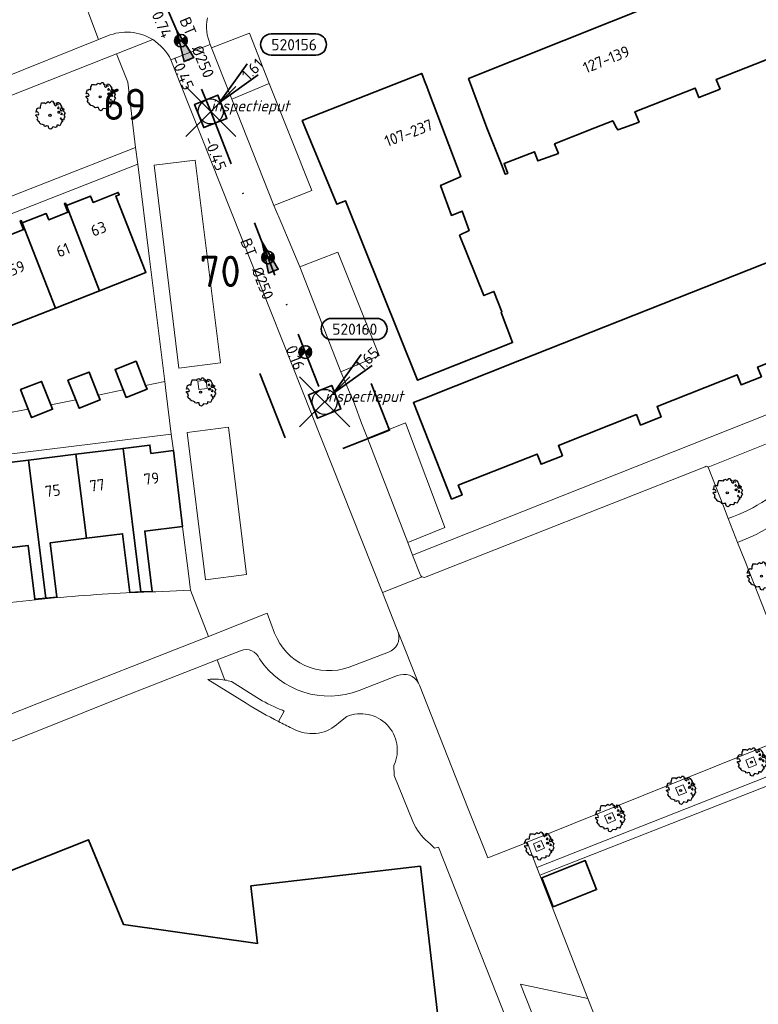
# Model space of a CAD drawing. Header units: metres. Extents: x 152391 to 157968, y 462336 to 467280.
# Tile 180 of 256: x 154871 to 154960, y 464395 to 464513. Entities that reach past the tile are written whole.
import ezdxf
from ezdxf.enums import TextEntityAlignment as Align

# ---------------------------------------------------------------- set-up
doc = ezdxf.new("R2010")
doc.units = ezdxf.units.M
doc.header["$LTSCALE"] = 0.75
doc.header["$PDMODE"] = 3
doc.header["$PDSIZE"] = 3
doc.linetypes.add('RI-VWA_BETON', pattern=[19, 9, -5, 0, -5])
doc.layers.get('0').update_dxf_attribs({"lineweight": 25})
doc.layers.get('defpoints').update_dxf_attribs({"lineweight": 25})
for name, color, linetype, lineweight in [('B-GV-GR-BOOM-S', 252, 'Continuous', 25), ('B-WE-GR-GROENVOORZIENING-GV', 251, 'Continuous', 18), ('B-WE-GR-HAAG-GV', 251, 'Continuous', 13), ('B-WE-OG-BEBOUWING-GV', 6, 'Continuous', 35), ('B-WE-OG-BEBOUWING-T18', 1, 'Continuous', 18), ('B-WE-OG-TERREIN_CULTUURSCHEIDING-GV', 251, 'Continuous', 18), ('B-WE-VH-VERHARDING_ASFALT-GV', 251, 'Continuous', 18), ('B-WE-VH-VERHARDING_BETONSTRAATSTEEN-GV', 251, 'Continuous', 18), ('B-WE-VH-VERHARDING_TEGEL-GV', 251, 'Continuous', 18), ('N-OI-RI-T50', 130, 'Continuous', 50), ('N-OI-RI-VWA_PUTNUMMER-S @ 0.75', 36, 'Continuous', 35), ('N-OI-RI-VWA_RIOOLPUT_INSPECTIEPUT-S', 36, 'Continuous', 35), ('N-OI-RI-VWA_STROOMRICHTING-S @ 0.75', 36, 'Continuous', 35), ('N-OI-RI-VWA_TRANSPORTLEIDING_BETON_250-G', 36, 'RI-VWA_BETON', 35), ('N-RO-KG-GRENS_WERK-G', 7, 'XX-WERKGRENS', 35)]:
    doc.layers.add(name, color=color, linetype=linetype, lineweight=lineweight)
doc.layers.add('inspectieput', color=7, linetype='Continuous', plot=False)
doc.layers.add('N-OI-RI-VRIJVERVAL_HULPSTUK-S', color=210, linetype='Continuous', lineweight=35, plot=False)
doc.styles.add('NLCS-ISO', font='isocpeur.ttf')
doc.styles.add('NLCS-ISO-M750-T18', font='NLCS-ISO.ttf', dxfattribs={"height": 1.35})
doc.styles.add('NLCS-ISO-M750-T18_CURSIEF', font='NLCS-ISO.ttf', dxfattribs={"oblique": 15, "height": 1.35})
doc.styles.add('NLCS-ISO-M750-T50', font='NLCS-ISO.ttf', dxfattribs={"height": 3.75})
doc.linetypes.add('XX-WERKGRENS', pattern='A,0,[137,NLCS.SHX,S=0.1,R=0,X=-1.1,Y=-1.35],-6', length=6)

# ---------------------------------------------------------------- blocks, each defined once
blk = doc.blocks.new('*U148')
at = {"ltscale": 0.1}
blk.add_hatch(color=256, dxfattribs=at).paths.add_polyline_path([(-2.5, 0), (2.5, -0.83), (2.5, 0.83)])
at = {"ltscale": 0.1, "flags": 128}
blk.add_lwpolyline([(-2.5, 0), (2.5, -0.83), (2.5, 0.83)], close=True, dxfattribs=at)
at = {"ltscale": 0.1, "style": 'NLCS-ISO'}
for tag, p in [('BOBL', (-15.61, -3.24)), ('MAT', (-1, -3.74))]:
    blk.add_attdef(tag, text='', height=1.8, dxfattribs=at).set_placement(p, align=Align.BOTTOM_RIGHT)
for tag, p in [('DIA', (1, -3.74)), ('BOBR', (14.66, -3.24))]:
    blk.add_attdef(tag, text='', height=1.8, dxfattribs=at).set_placement(p, align=Align.BOTTOM_LEFT)
at = {"layer": 'defpoints', "ltscale": 0.1, "style": 'NLCS-ISO', "flags": 1}
blk.add_attdef('JVA', text='', height=1.8, dxfattribs=at).set_placement((0, -1), align=Align.TOP_CENTER)
blk = doc.blocks.new('*U152')
at = {"ltscale": 0.1}
blk.add_hatch(color=256, dxfattribs=at).paths.add_polyline_path([(-2.5, 0), (2.5, -0.83), (2.5, 0.83)])
at = {"ltscale": 0.1, "flags": 128}
blk.add_lwpolyline([(-2.5, 0), (2.5, -0.83), (2.5, 0.83)], close=True, dxfattribs=at)
at = {"ltscale": 0.1, "style": 'NLCS-ISO'}
for tag, p in [('MAT', (-1, 0.5)), ('BOBL', (-2.15, -3.24))]:
    blk.add_attdef(tag, text='', height=1.8, dxfattribs=at).set_placement(p, align=Align.BOTTOM_RIGHT)
for tag, p in [('DIA', (1, 0.5)), ('BOBR', (1.2, -3.24))]:
    blk.add_attdef(tag, text='', height=1.8, dxfattribs=at).set_placement(p, align=Align.BOTTOM_LEFT)
at = {"layer": 'defpoints', "ltscale": 0.1, "style": 'NLCS-ISO', "flags": 1}
blk.add_attdef('JVA', text='', height=1.8, dxfattribs=at).set_placement((0, -1), align=Align.TOP_CENTER)
blk = doc.blocks.new('B-SRI-PUT_VWA-SO')
at = {"flags": 128}
blk.add_lwpolyline([(-2, 2), (2, 2), (2, -2), (-2, -2)], close=True, dxfattribs=at)
at = {"lineweight": -3, "flags": 128}
blk.add_lwpolyline([(2, -2), (2, 2), (-2, 2), (-2, -2)], close=True, dxfattribs=at)
at = {"lineweight": -3}
blk.add_circle((0, 0), 2, dxfattribs=at)
blk = doc.blocks.new('*U392')
for q in [(5.83, 7.6), (7.6, 5.83)]:
    blk.add_line((1.41, 1.41), q)
blk.add_lwpolyline([(8.29, 13.35), (1.13, 13.35, 1), (1.13, 9.96), (8.29, 9.96, 1)], format="xyb", close=True)
at = {"ltscale": 0.1, "style": 'NLCS-ISO'}
blk.add_attdef('PUTHGT', text='', height=1.8, rotation=45, dxfattribs=at).set_placement((5.39, 5.43), align=Align.MIDDLE_LEFT)
blk.add_attdef('PUTNR', text='', height=1.8, dxfattribs=at).set_placement((4.81, 11.62), align=Align.MIDDLE_CENTER)
blk = doc.blocks.new('*U178')
for q in [(5.83, 7.6), (7.6, 5.83)]:
    blk.add_line((1.41, 1.41), q)
blk.add_lwpolyline([(16.81, 12.39), (9.65, 12.39, 1), (9.65, 9.01), (16.81, 9.01, 1)], format="xyb", close=True)
at = {"ltscale": 0.1, "style": 'NLCS-ISO'}
blk.add_attdef('PUTHGT', text='', height=1.8, rotation=45, dxfattribs=at).set_placement((5.39, 5.43), align=Align.MIDDLE_LEFT)
blk.add_attdef('PUTNR', text='', height=1.8, dxfattribs=at).set_placement((13.33, 10.67), align=Align.MIDDLE_CENTER)
blk = doc.blocks.new('SRI-HULP')
h = blk.add_hatch(color=256)
h.dxf.hatch_style = 1
h.paths.add_polyline_path([(-0.71, 0.71, 0.198912), (-1, 0, 0.198912), (-0.71, -0.71), (0, 0)])
h = blk.add_hatch(color=256)
h.dxf.hatch_style = 1
h.paths.add_polyline_path([(1, 0, 0.198912), (0.71, 0.71), (0, 0), (0.71, -0.71, 0.198912)])
for p, q in [((-0.71, 0.71), (0.71, -0.71)), ((-0.71, -0.71), (0.71, 0.71))]:
    blk.add_line(p, q)
blk.add_circle((0, 0), 1)
blk = doc.blocks.new('ACMAP_ANN_TEMPLATE_type knoop')
at = {"layer": 'defpoints', "style": 'NLCS-ISO-M750-T18_CURSIEF', "oblique": 15}
blk.add_attdef('type_knoop', (0, 0), '', height=1.35, dxfattribs=at)
blk = doc.blocks.new('SGR-BOOM_21_30')
at = {"linetype": 'Continuous'}
for p, q in [((-1.13, 1.09), (-1.11, 1.19)), ((-1.11, 1.19), (-1.05, 1.33)), ((-1.05, 1.33), (-1.02, 1.5)), ((-1.02, 1.5), (-0.67, 1.5)), ((-0.67, 1.5), (-0.52, 1.43)), ((-0.52, 1.43), (-0.47, 1.45)), ((-0.47, 1.45), (-0.37, 1.55)), ((-0.37, 1.55), (-0.23, 1.65)), ((-0.23, 1.65), (-0.13, 1.58)), ((-0.13, 1.58), (-0.06, 1.52)), ((-0.06, 1.52), (0.07, 1.58)), ((0.07, 1.58), (0.2, 1.71)), ((0.2, 1.71), (0.26, 1.73)), ((0.26, 1.73), (0.33, 1.7)), ((0.33, 1.7), (0.39, 1.65)), ((0.4, 1.53), (0.38, 1.5)), ((0.38, 1.5), (0.53, 1.52)), ((0.39, 1.65), (0.4, 1.53)), ((0.54, 1.48), (0.51, 1.29)), ((0.51, 1.29), (0.57, 1.24)), ((0.53, 1.52), (0.54, 1.48)), ((0.57, 1.24), (0.69, 1.15)), ((0.69, 1.15), (0.75, 1.2)), ((0.75, 1.2), (0.8, 1.29)), ((0.79, 1.4), (0.89, 1.56)), ((0.8, 1.29), (0.79, 1.4)), ((0.89, 1.56), (1.02, 1.53)), ((0.97, 1.37), (0.93, 1.33)), ((0.93, 1.33), (0.95, 1.25)), ((0.95, 1.25), (0.96, 1.24)), ((0.96, 1.27), (0.97, 1.37)), ((1.02, 1.53), (1.16, 1.45)), ((1.16, 1.45), (1.25, 1.27)), ((1.25, 1.27), (1.38, 1.06)), ((-1.7, 0.37), (-1.66, 0.48)), ((-1.49, 0.41), (-1.7, 0.37)), ((-1.68, -0.03), (-1.67, 0.09)), ((-1.67, 0.09), (-1.39, 0.07)), ((-1.66, 0.48), (-1.6, 0.53)), ((-1.63, 0.58), (-1.53, 0.87)), ((-1.6, 0.53), (-1.63, 0.58)), ((-1.53, 0.87), (-1.46, 0.86)), ((-1.42, 0.33), (-1.49, 0.41)), ((-1.46, 0.86), (-1.34, 0.91)), ((-1.33, 0.18), (-1.42, 0.33)), ((-1.39, 0.07), (-1.33, 0.18)), ((-1.34, 0.91), (-1.18, 0.86)), ((-1.18, 0.86), (-1.12, 0.92)), ((-1.12, 0.92), (-1.13, 1.09)), ((0.94, 0.91), (0.89, 0.87)), ((0.89, 0.87), (0.93, 0.83)), ((0.93, 0.41), (0.89, 0.33)), ((0.89, 0.33), (1.03, 0.32)), ((0.93, 0.83), (0.98, 0.84)), ((1.05, 0.46), (0.93, 0.41)), ((0.97, 0.97), (0.94, 0.91)), ((1.03, 0.97), (0.97, 0.97)), ((0.98, 0.84), (1.03, 0.78)), ((1.08, 0.94), (1.03, 0.97)), ((1.03, 0.78), (1.08, 0.84)), ((1.03, 0.32), (1.11, 0.25)), ((1.11, 0.46), (1.05, 0.46)), ((1.12, 0.87), (1.08, 0.94)), ((1.08, 0.84), (1.12, 0.87)), ((1.22, 0.4), (1.11, 0.46)), ((1.11, 0.25), (1.2, 0.37)), ((1.2, 0.37), (1.24, 0.41)), ((1.32, 0.79), (1.23, 0.69)), ((1.23, 0.69), (1.27, 0.63)), ((1.27, 0.63), (1.38, 0.56)), ((1.34, 0.18), (1.31, 0.1)), ((1.43, 0.05), (1.31, 0.1)), ((1.38, 1.06), (1.32, 0.79)), ((1.36, 0.3), (1.34, 0.23)), ((1.34, 0.23), (1.34, 0.18)), ((1.43, 0.23), (1.36, 0.3)), ((1.38, 0.56), (1.44, 0.6)), ((1.47, 0.2), (1.43, 0.23)), ((1.43, 0.05), (1.51, 0.14)), ((1.47, 0.86), (1.44, 0.81)), ((1.44, 0.81), (1.46, 0.74)), ((1.44, 0.6), (1.57, 0.56)), ((1.46, 0.74), (1.53, 0.69)), ((1.54, 0.86), (1.47, 0.86)), ((1.51, 0.14), (1.47, 0.2)), ((1.53, 0.73), (1.64, 0.68)), ((1.53, 0.69), (1.54, 0.73)), ((1.62, 0.76), (1.54, 0.86)), ((1.57, 0.56), (1.64, 0.51)), ((1.73, 0.71), (1.62, 0.76)), ((1.64, 0.68), (1.73, 0.71)), ((1.64, 0.51), (1.81, 0.32)), ((1.72, 0.1), (1.67, 0.04)), ((1.67, 0.04), (1.76, -0.09)), ((1.81, 0.32), (1.72, 0.1)), ((-1.54, -0.18), (-1.68, -0.03)), ((-1.55, -0.51), (-1.49, -0.42)), ((-1.35, -0.75), (-1.55, -0.51)), ((-1.44, -0.32), (-1.54, -0.18)), ((-1.49, -0.42), (-1.44, -0.32)), ((-1.25, -0.78), (-1.35, -0.75)), ((-1.27, -0.9), (-1.25, -0.78)), ((-1.11, -1.05), (-1.27, -0.9)), ((-0.91, -1.08), (-1.11, -1.05)), ((-0.67, -1.18), (-0.91, -1.08)), ((-0.68, -1.29), (-0.67, -1.18)), ((0.84, -1.16), (0.83, -1.36)), ((1.03, -1.18), (0.84, -1.16)), ((1.18, -1.24), (1.03, -1.18)), ((1.29, -1.01), (1.18, -1.24)), ((1.29, -0.29), (1.24, -0.36)), ((1.24, -0.36), (1.25, -0.42)), ((1.26, -0.42), (1.33, -0.41)), ((1.33, -0.34), (1.29, -0.29)), ((1.36, -0.88), (1.29, -1.01)), ((1.33, -0.41), (1.33, -0.34)), ((1.37, -0.83), (1.36, -0.88)), ((1.48, -0.8), (1.37, -0.83)), ((1.46, -0.47), (1.39, -0.59)), ((1.39, -0.59), (1.43, -0.64)), ((1.43, -0.64), (1.5, -0.7)), ((1.58, -0.59), (1.46, -0.47)), ((1.5, -0.7), (1.48, -0.8)), ((1.66, -0.52), (1.58, -0.59)), ((1.68, -0.42), (1.66, -0.52)), ((1.72, -0.31), (1.68, -0.42)), ((1.84, -0.18), (1.72, -0.31)), ((1.76, -0.09), (1.84, -0.18)), ((-0.55, -1.33), (-0.68, -1.29)), ((-0.4, -1.26), (-0.55, -1.33)), ((-0.19, -1.28), (-0.4, -1.26)), ((-0.16, -1.43), (-0.19, -1.28)), ((-0.13, -1.49), (-0.16, -1.43)), ((-0.1, -1.61), (-0.13, -1.49)), ((0.11, -1.67), (-0.1, -1.61)), ((0.25, -1.52), (0.11, -1.67)), ((0.36, -1.38), (0.25, -1.52)), ((0.68, -1.44), (0.36, -1.38)), ((0.83, -1.36), (0.68, -1.44))]:
    blk.add_line(p, q, dxfattribs=at)
blk.add_circle((0, 0), 0.126, dxfattribs=at)

msp = doc.modelspace()

# ---------------------------------------------------------------- linework, layer by layer
at = {"layer": 'B-WE-GR-GROENVOORZIENING-GV'}
for points in [[(154892.82, 464469.61), (154892.93, 464468.61), (154893.92, 464468.73), (154893.81, 464469.72)], [(154933.83, 464410.34), (154963.34, 464421.95), (154963.63, 464422.06), (154971.26, 464425.03), (154970.86, 464426.03), (154933.47, 464411.27), (154933.46, 464411.26)], [(154958.9, 464423.21), (154959.82, 464423.59), (154959.43, 464424.52), (154958.51, 464424.13)], [(154950.47, 464419.88), (154951.39, 464420.26), (154951, 464421.19), (154950.08, 464420.8)], [(154941.96, 464416.53), (154942.89, 464416.92), (154942.5, 464417.84), (154941.58, 464417.45)], [(154933.44, 464413.18), (154934.36, 464413.56), (154933.98, 464414.48), (154933.06, 464414.1)]]:
    msp.add_lwpolyline(points, close=True, dxfattribs=at)
at = {"layer": 'B-WE-GR-HAAG-GV'}
msp.add_lwpolyline([(154933.83, 464410.34), (154963.34, 464421.95), (154963.63, 464422.06), (154971.26, 464425.03), (154970.86, 464426.03), (154933.47, 464411.27), (154933.46, 464411.26)], close=True, dxfattribs=at)
at = {"layer": 'B-WE-OG-BEBOUWING-GV'}
for points in [[(154963.67, 464509.23), (154959.56, 464519.63), (154925.27, 464505.89), (154927.48, 464500), (154929.21, 464495.61), (154929.68, 464494.42), (154929.98, 464494.52), (154929.54, 464495.73), (154933.18, 464497.12), (154933.58, 464496.02), (154936.04, 464496.92), (154935.58, 464498.06), (154940.43, 464500), (154942.57, 464500.85), (154943.03, 464500), (154943.17, 464499.75), (154943.85, 464500), (154945.72, 464500.68), (154945.23, 464501.92), (154952.43, 464504.76), (154952.87, 464503.63), (154955.43, 464504.64), (154954.97, 464505.8), (154962.07, 464508.6)], [(154977.79, 464490.43), (154931.4, 464472.08), (154920.02, 464467.57), (154918.66, 464467.03), (154923.24, 464455.45), (154924.5, 464455.95), (154924.04, 464457.12), (154933.49, 464460.85), (154933.97, 464459.64), (154936.53, 464460.66), (154936.04, 464461.88), (154945.4, 464465.59), (154945.9, 464464.34), (154948.36, 464465.32), (154947.87, 464466.57), (154957.48, 464470.37), (154957.95, 464469.17), (154960.4, 464470.14), (154959.94, 464471.3), (154969.41, 464475.05)]]:
    msp.add_lwpolyline(points, dxfattribs=at)
for points in [[(154920.59, 464504.09), (154920.15, 464505.25), (154920.12, 464505.31), (154919.66, 464506.52), (154905.33, 464500.86), (154905.68, 464500), (154909.47, 464490.82), (154910.52, 464491.23), (154919.17, 464469.72), (154930.55, 464474.23), (154929.18, 464477.82), (154929.28, 464477.92), (154928.32, 464480.37), (154927.12, 464479.86), (154924.19, 464487.1), (154925.33, 464487.66), (154924.52, 464490), (154923.22, 464489.49), (154921.91, 464493.09), (154924.02, 464494.01), (154924.35, 464494.15)], [(154877.05, 464490.67), (154881.03, 464480.45), (154886.58, 464482.64), (154882.97, 464491.8), (154883.38, 464491.96), (154883.26, 464492.25), (154880.25, 464491.05), (154879.95, 464491.8)], [(154881.03, 464480.45), (154877.05, 464490.67), (154876.94, 464490.95), (154876.82, 464490.9), (154877.23, 464489.87), (154874.93, 464488.96), (154874.64, 464489.71), (154871.74, 464488.58), (154875.73, 464478.36)], [(154866.44, 464486.48), (154870.42, 464476.27), (154875.73, 464478.36), (154871.74, 464488.58), (154871.64, 464488.86), (154871.51, 464488.81), (154871.92, 464487.78), (154869.63, 464486.87), (154869.34, 464487.61)], [(154883.85, 464468.55), (154884.2, 464467.65), (154886.72, 464468.64), (154886.54, 464469.09), (154885.4, 464472), (154882.88, 464471.01)], [(154878.17, 464467.37), (154878.56, 464466.36), (154881.08, 464467.35), (154880.86, 464467.91), (154879.76, 464470.7), (154877.24, 464469.71)], [(154872.48, 464466.25), (154872.88, 464465.23), (154875.39, 464466.23), (154875.18, 464466.78), (154874.07, 464469.58), (154871.55, 464468.59)], [(154883.84, 464461.53), (154878.19, 464460.83), (154879.45, 464450.76), (154883.79, 464451.29), (154884.66, 464444.25), (154885.99, 464444.32)], [(154889.88, 464461.27), (154887.18, 464460.93), (154887.06, 464461.93), (154883.84, 464461.53), (154885.99, 464444.32), (154887.33, 464444.38), (154886.45, 464451.62), (154890.98, 464452.18), (154890.99, 464452.18)], [(154872.52, 464460.13), (154866.85, 464459.43), (154868.09, 464449.36), (154872.45, 464449.89), (154873.25, 464443.43), (154874.58, 464443.56)], [(154874.58, 464443.56), (154875.91, 464443.68), (154875.12, 464450.22), (154879.45, 464450.76), (154878.19, 464460.83), (154872.52, 464460.13)], [(154844.7, 464366.04), (154852.84, 464345.51), (154857.33, 464334.2), (154915.52, 464357.28), (154914.77, 464359.15), (154920.1, 464361.26), (154913.5, 464377.92), (154922.96, 464381.66), (154919.5, 464411.4), (154899.17, 464409.06), (154899.97, 464402.15), (154883.89, 464404.44), (154879.71, 464414.58), (154832.83, 464395.98)], [(154935.43, 464406.56), (154940.63, 464408.61), (154939.26, 464412.08), (154934.07, 464410.02)]]:
    msp.add_lwpolyline(points, close=True, dxfattribs=at)
at = {"layer": 'B-WE-OG-TERREIN_CULTUURSCHEIDING-GV'}
for points in [[(154839.61, 464489.57), (154842.93, 464480.99), (154885.32, 464497.64), (154885.05, 464500), (154884.42, 464505.46), (154883.07, 464508.86), (154860.54, 464500), (154843.3, 464493.22)], [(154972.54, 464465.73), (154972.2, 464466.56), (154953.99, 464459.28), (154955.83, 464454.6), (154956.39, 464453.11), (154957.05, 464453.36)], [(154959.11, 464450.91), (154957.53, 464450.23)], [(154957.53, 464450.23), (154958.39, 464448.1), (154961.95, 464439.04), (154964.54, 464432.43), (154966.15, 464428.34)]]:
    msp.add_lwpolyline(points, dxfattribs=at)
for points in [[(154957.05, 464453.36, 0.125067), (154965.2, 464459.14)], [(154968.13, 464457.92, -0.111654), (154959.11, 464450.91)]]:
    msp.add_lwpolyline(points, format="xyb", dxfattribs=at)
msp.add_lwpolyline([(154940.68, 464392.72), (154939.58, 464395.55), (154931.51, 464397.25), (154934.14, 464390.57), (154939.61, 464392.73), (154939.76, 464392.36)], close=True, dxfattribs=at)
at = {"layer": 'B-WE-VH-VERHARDING_ASFALT-GV'}
for points in [[(154897.38, 464517.12), (154899.04, 464517.78), (154896.51, 464524.2), (154878.46, 464517.09), (154880.89, 464510.58), (154881.96, 464511.01)], [(154843.95, 464496.07), (154856.65, 464500.85), (154880.89, 464510.58), (154878.46, 464517.09), (154845.71, 464504.15), (154839.81, 464501.88), (154840.19, 464500.93), (154815.05, 464490.85), (154809.09, 464489.82)], [(154889.59, 464508.15), (154894.3, 464509.99)], [(154894.02, 464433.82), (154898.61, 464430.96)], [(154900.21, 464431.47), (154896.86, 464433.57)], [(154902.5, 464428.76), (154903.18, 464430), (154902.98, 464430.12)]]:
    msp.add_lwpolyline(points, dxfattribs=at)
for points in [[(154894.3, 464509.99, -0.155151), (154893.96, 464513.17)], [(154881.96, 464511.01, -0.241955), (154887.4, 464510.57)], [(154887.4, 464510.57, -0.139451), (154889.59, 464508.15)], [(154896.05, 464433.75, 0.063478), (154894.02, 464433.82)], [(154896.86, 464433.57, 0.025729), (154896.05, 464433.75)], [(154898.61, 464430.96, 0.019234), (154902.5, 464428.76)], [(154902.98, 464430.12, -0.0542), (154900.21, 464431.47)]]:
    msp.add_lwpolyline(points, format="xyb", dxfattribs=at)
at = {"layer": 'B-WE-VH-VERHARDING_BETONSTRAATSTEEN-GV'}
for points in [[(154896.89, 464503.45), (154901.38, 464505.31), (154898.99, 464511.35), (154894.46, 464509.58)], [(154896.89, 464503.45), (154901.93, 464490.68), (154906.46, 464492.46), (154901.38, 464505.31)], [(154892.49, 464496.12), (154887.57, 464495.52), (154890.55, 464471.18), (154895.52, 464471.79)], [(154909.96, 464470.73), (154914.56, 464472.68), (154909.58, 464485.09), (154905.03, 464483.3)], [(154891.54, 464463.45), (154893.73, 464445.78), (154898.65, 464446.41), (154896.48, 464464.07)], [(154913.15, 464462.78), (154917.98, 464450.26), (154922.43, 464452.06), (154921.43, 464454.73), (154917.7, 464464.62)]]:
    msp.add_lwpolyline(points, close=True, dxfattribs=at)
for points in [[(154919.47, 464446.42), (154918.57, 464448.74), (154917.98, 464450.26), (154913.15, 464462.78), (154912.45, 464464.58), (154911.6, 464466.88), (154909.96, 464470.73), (154905.03, 464483.3), (154903.75, 464486.34), (154902.91, 464488.34), (154901.93, 464490.68), (154896.89, 464503.45), (154894.46, 464509.58), (154894.3, 464509.99), (154889.59, 464508.15), (154914.96, 464444.25), (154919.7, 464446.12)], [(154953.65, 464459.33), (154920.17, 464446.11)], [(154966.15, 464428.34), (154964.54, 464432.43), (154961.95, 464439.04), (154958.39, 464448.1), (154957.53, 464450.23), (154956.39, 464453.11), (154955.83, 464454.6), (154953.99, 464459.28)], [(154919.71, 464446.11), (154919.7, 464446.12), (154914.96, 464444.25), (154916.65, 464439.98), (154916.77, 464439.68)], [(154916.84, 464439.49), (154919.28, 464433.38), (154919.39, 464433.14), (154925.23, 464418.28), (154927.6, 464412.4), (154932.18, 464414.23), (154932.3, 464414.28), (154965.82, 464427.81), (154966.05, 464427.9)]]:
    msp.add_lwpolyline(points, dxfattribs=at)
for points in [[(154953.89, 464459.38, 0.315427), (154953.65, 464459.33)], [(154953.99, 464459.28, 0.163265), (154953.89, 464459.38)], [(154919.7, 464446.12, -0.191622), (154919.47, 464446.42)], [(154920.17, 464446.11, -0.20129), (154919.71, 464446.11)], [(154916.77, 464439.68, -0.025271), (154916.84, 464439.49)]]:
    msp.add_lwpolyline(points, format="xyb", dxfattribs=at)
at = {"layer": 'B-WE-VH-VERHARDING_TEGEL-GV'}
for points in [[(154881.96, 464511.01), (154880.89, 464510.58), (154856.65, 464500.85), (154843.95, 464496.07)], [(154843.3, 464493.22), (154860.54, 464500), (154883.07, 464508.86), (154887.4, 464510.57)], [(154887.4, 464510.57), (154883.07, 464508.86), (154884.42, 464505.46), (154885.05, 464500), (154885.32, 464497.64), (154885.61, 464495.65), (154887.01, 464484.27), (154888.84, 464469.56), (154888.98, 464468.47), (154889.63, 464463.24), (154889.88, 464461.27), (154890.99, 464452.18), (154890.98, 464452.18), (154890.99, 464452.11), (154891.73, 464446.22), (154891.9, 464444.83), (154891.91, 464444.51), (154894.09, 464438.98), (154901.11, 464441.75), (154902.02, 464439.38)], [(154916.77, 464439.68), (154916.65, 464439.98), (154914.96, 464444.25), (154889.59, 464508.15)], [(154840.55, 464468.02), (154841.84, 464462.47), (154843.91, 464462.72), (154843.54, 464465.75), (154845.39, 464466.52), (154845.4, 464466.44), (154845.5, 464466.48), (154849.02, 464467.83), (154845.42, 464476.97), (154844.99, 464476.8), (154844.87, 464477.1), (154845.36, 464477.29), (154844.96, 464478.32), (154844.54, 464479.51), (154885.61, 464495.65), (154885.32, 464497.64), (154842.93, 464480.99), (154839.61, 464489.57), (154837.69, 464488.78), (154845.04, 464470.23), (154840.86, 464468.51)], [(154953.99, 464459.28), (154972.2, 464466.56), (155000, 464477.67), (155003.28, 464478.98), (155003.61, 464478.15), (155005.2, 464478.45), (155004.76, 464479.57), (155003.62, 464482.45), (155002.18, 464481.89), (155000, 464481.02), (154996.69, 464479.71), (154918.57, 464448.74)], [(154844.52, 464457.67), (154889.63, 464463.24), (154888.98, 464468.47), (154888.84, 464469.56), (154886.54, 464469.09), (154886.72, 464468.64), (154884.2, 464467.65), (154883.85, 464468.55), (154880.86, 464467.91), (154881.08, 464467.35), (154878.56, 464466.36), (154878.17, 464467.37), (154875.18, 464466.78), (154875.39, 464466.23), (154872.88, 464465.23), (154872.48, 464466.25), (154869.47, 464465.69)], [(154920.17, 464446.11), (154953.65, 464459.33)], [(154957.05, 464453.36), (154956.39, 464453.11), (154957.53, 464450.23), (154959.11, 464450.91)], [(154918.57, 464448.74), (154919.47, 464446.42)], [(154919.7, 464446.12), (154919.71, 464446.11)], [(154832.99, 464415.72), (154833.26, 464414.98), (154873.51, 464430.89), (154894.09, 464438.98), (154891.91, 464444.51), (154887.77, 464444.34)], [(154902.02, 464439.38), (154901.11, 464441.75), (154894.09, 464438.98), (154873.51, 464430.89), (154833.26, 464414.98), (154821.78, 464410.44)], [(154919.28, 464433.38), (154916.84, 464439.49)], [(154822.56, 464407.47), (154822.92, 464407.61), (154874.53, 464428.03), (154883.48, 464431.6), (154895.12, 464436.16), (154897.93, 464437.27)], [(154897.93, 464437.27), (154895.12, 464436.16), (154896.05, 464433.75)], [(154910.96, 464435.29), (154915.67, 464437.08)], [(154915.67, 464437.08), (154910.96, 464435.29)], [(154912.15, 464432.5), (154916.74, 464434.28)], [(154916.74, 464434.28), (154912.15, 464432.5)], [(154896.86, 464433.57), (154900.21, 464431.47)], [(154934.14, 464390.57), (154931.51, 464397.25), (154939.58, 464395.55), (154933.83, 464410.34), (154933.46, 464411.26), (154933.47, 464411.27), (154932.3, 464414.28), (154932.18, 464414.23), (154927.6, 464412.4), (154925.23, 464418.28), (154919.39, 464433.14), (154919.28, 464433.38)], [(154902.98, 464430.12), (154903.18, 464430), (154902.5, 464428.76)], [(154909.72, 464428.61), (154910.66, 464429.36)], [(154904.09, 464427.96), (154904.57, 464427.74)], [(154916.33, 464423.52), (154916.35, 464422.3), (154918.61, 464416.76)], [(154920.39, 464414.34), (154920.66, 464414.1), (154920.92, 464413.85), (154921.18, 464413.59), (154921.65, 464413.68), (154940.09, 464367.02)]]:
    msp.add_lwpolyline(points, dxfattribs=at)
for points in [[(154887.4, 464510.57, 0.241955), (154881.96, 464511.01)], [(154889.59, 464508.15, 0.139451), (154887.4, 464510.57)], [(154953.65, 464459.33, -0.315427), (154953.89, 464459.38)], [(154953.89, 464459.38, -0.163265), (154953.99, 464459.28)], [(154965.2, 464459.14, -0.125067), (154957.05, 464453.36)], [(154959.11, 464450.91, 0.111654), (154968.13, 464457.92)], [(154919.47, 464446.42, 0.191622), (154919.7, 464446.12)], [(154919.71, 464446.11, 0.20129), (154920.17, 464446.11)], [(154876.37, 464443.66, 0.00774), (154870.3, 464443.04)], [(154882.07, 464444.08, 0.007213), (154876.37, 464443.66)], [(154887.77, 464444.34, 0.007016), (154882.07, 464444.08)], [(154902.02, 464439.38, 0.409996), (154910.96, 464435.29)], [(154910.96, 464435.29, -0.409996), (154902.02, 464439.38)], [(154915.67, 464437.08, 0.398265), (154916.84, 464439.49)], [(154916.84, 464439.49, -0.398265), (154915.67, 464437.08)], [(154916.84, 464439.49, 0.025271), (154916.77, 464439.68)], [(154897.93, 464437.27, -0.41272), (154900.22, 464436.28)], [(154900.22, 464436.28, 0.41272), (154897.93, 464437.27)], [(154900.22, 464436.28, 0.352188), (154912.15, 464432.5)], [(154912.15, 464432.5, -0.352188), (154900.22, 464436.28)], [(154916.74, 464434.28, -0.380075), (154919.28, 464433.38)], [(154919.28, 464433.38, 0.380075), (154916.74, 464434.28)], [(154896.05, 464433.75, -0.025729), (154896.86, 464433.57)], [(154900.21, 464431.47, 0.0542), (154902.98, 464430.12)], [(154910.66, 464429.36, -0.68548), (154916.33, 464423.52)], [(154902.5, 464428.76, 0.007305), (154904.09, 464427.96)], [(154904.57, 464427.74, 0.306922), (154909.72, 464428.61)], [(154918.61, 464416.76, 0.1231), (154920.39, 464414.34)]]:
    msp.add_lwpolyline(points, format="xyb", dxfattribs=at)
for points in [[(154892.49, 464496.12), (154895.52, 464471.79), (154890.55, 464471.18), (154887.57, 464495.52)], [(154892.82, 464469.61), (154893.81, 464469.72), (154893.92, 464468.73), (154892.93, 464468.61)], [(154891.54, 464463.45), (154896.48, 464464.07), (154898.65, 464446.41), (154893.73, 464445.78)], [(154968.91, 464428.63), (154965.93, 464427.51), (154965.82, 464427.81), (154932.3, 464414.28), (154933.47, 464411.27), (154970.86, 464426.03), (154970.09, 464427.93), (154969.69, 464428.92)], [(154958.9, 464423.21), (154958.51, 464424.13), (154959.43, 464424.52), (154959.82, 464423.59)], [(154950.47, 464419.88), (154950.08, 464420.8), (154951, 464421.19), (154951.39, 464420.26)], [(154941.96, 464416.53), (154941.58, 464417.45), (154942.5, 464417.84), (154942.89, 464416.92)], [(154933.44, 464413.18), (154933.06, 464414.1), (154933.98, 464414.48), (154934.36, 464413.56)]]:
    msp.add_lwpolyline(points, close=True, dxfattribs=at)
at = {"layer": 'inspectieput'}
for p in [(154894.36, 464501.96), (154908.02, 464467.12)]:
    msp.add_point(p, dxfattribs=at)
at = {"layer": 'N-OI-RI-VWA_TRANSPORTLEIDING_BETON_250-G'}
for p, q in [((154887.65, 464517.83), (154894.36, 464501.96)), ((154894.36, 464501.96), (154908.02, 464467.12))]:
    msp.add_line(p, q, dxfattribs=at)
at = {"layer": 'N-RO-KG-GRENS_WERK-G', "ltscale": 0.5, "flags": 128}
for points in [[(154900.24, 464470.52), (154903.27, 464462.79)], [(154910.21, 464461.53), (154915.8, 464463.72), (154913.61, 464469.31)]]:
    msp.add_lwpolyline(points, dxfattribs=at)

# ---------------------------------------------------------------- block references
at = {"layer": 'B-GV-GR-BOOM-S', "transparency": 33554559}
for p in [(154881.1, 464503.71), (154875.08, 464501.49), (154893.14, 464468.28), (154956.3, 464456.2), (154960.4, 464446.2), (154959.2, 464423.9), (154950.7, 464420.5), (154942.2, 464417.2), (154933.7, 464413.8)]:
    msp.add_blockref('SGR-BOOM_21_30', p, dxfattribs=at)
at = {"layer": 'defpoints'}
for p in [(154894.36, 464501.96), (154908.02, 464467.12)]:
    msp.add_blockref('ACMAP_ANN_TEMPLATE_type knoop', p, dxfattribs=at).add_auto_attribs({'type_knoop': 'inspectieput'})
at = {"layer": 'N-OI-RI-VRIJVERVAL_HULPSTUK-S', "xscale": 0.75, "yscale": 0.75, "zscale": 0.75}
for p in [(154890.78, 464510.44), (154901.23, 464484.44), (154905.69, 464473.09)]:
    msp.add_blockref('SRI-HULP', p, dxfattribs=at)
at = {"layer": 'N-OI-RI-VWA_PUTNUMMER-S @ 0.75', "xscale": 0.75, "yscale": 0.75, "zscale": 0.75}
for name, p, values in [('*U178', (154894.36, 464501.96), {'PUTNR': '520156', 'PUTHGT': '1.61'}), ('*U392', (154908.02, 464467.12), {'PUTNR': '520160', 'PUTHGT': '1.65'})]:
    msp.add_blockref(name, p, dxfattribs=at).add_auto_attribs(values)
at = {"layer": 'N-OI-RI-VWA_RIOOLPUT_INSPECTIEPUT-S', "xscale": 0.75, "yscale": 0.75, "zscale": 0.75}
for p, rotation in [((154894.36, 464501.96), 291.4090566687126), ((154908.02, 464467.12), 111.4090566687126)]:
    msp.add_blockref('B-SRI-PUT_VWA-SO', p, dxfattribs=dict(at, rotation=rotation))
at = {"layer": 'N-OI-RI-VWA_STROOMRICHTING-S @ 0.75', "xscale": 0.75, "yscale": 0.75, "zscale": 0.75}
for name, p, rotation, values in [('*U152', (154891.01, 464509.9), 292.9191437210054, {'MAT': 'BT', 'DIA': '%%c250', 'BOBL': '-0.74', 'BOBR': '-0.45'}), ('*U148', (154901.19, 464484.54), 291.4090566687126, {'MAT': 'BT', 'DIA': '%%c250', 'BOBL': '-0.45', 'BOBR': '0.16'})]:
    msp.add_blockref(name, p, dxfattribs=dict(at, rotation=rotation)).add_auto_attribs(values)

# ---------------------------------------------------------------- texts
at = {"layer": 'B-WE-OG-BEBOUWING-T18', "style": 'NLCS-ISO-M750-T18'}
for s, rotation, p in [('127-139', 21.8, (154941.79, 464508.2)), ('107-237', 20.7, (154918.09, 464499.38)), ('63', 21.3, (154880.9, 464487.88)), ('61', 21.6, (154876.65, 464485.34)), ('59', 21.6, (154871.11, 464483.16)), ('79', 7.1, (154887.26, 464457.92)), ('77', 7.1, (154880.74, 464457.12)), ('75', 7.1, (154875.41, 464456.46))]:
    msp.add_text(s, height=1.35, rotation=rotation, dxfattribs=at).set_placement(p, align=Align.MIDDLE)
at = {"layer": 'N-OI-RI-T50', "style": 'NLCS-ISO-M750-T50'}
for s, p in [('69', (154881.45, 464500.94)), ('70', (154893, 464480.9))]:
    msp.add_text(s, height=3.75, dxfattribs=at).set_placement(p)

doc.saveas('drawing.dxf')
